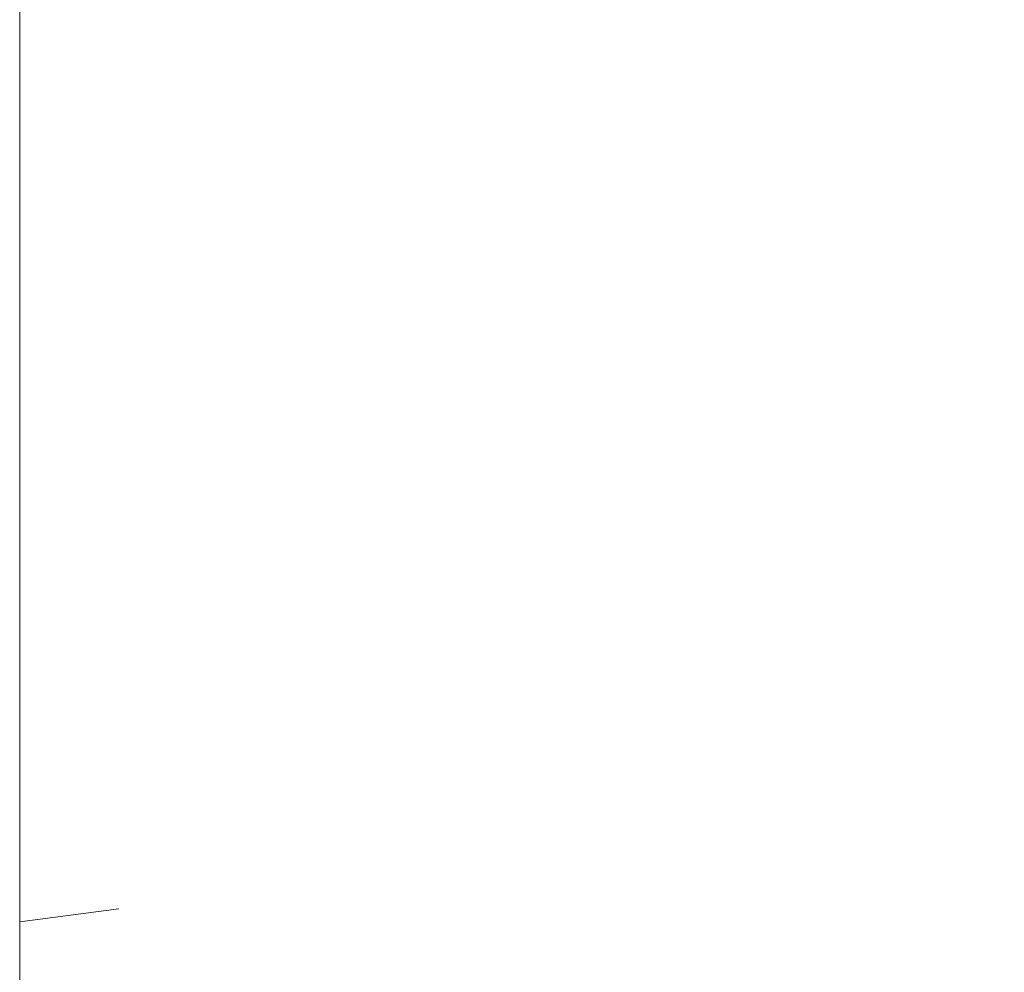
# Model space of a CAD drawing. Header units: millimetres. Extents: x 786 to 42540, y -7760 to 3796.
# Tile 79 of 256: x 20635 to 20701, y -5742 to -5678. Entities that reach past the tile are written whole.
import ezdxf

# ---------------------------------------------------------------- set-up
doc = ezdxf.new("R2010")
doc.units = ezdxf.units.MM
doc.layers.add('A-DETL-GENF', color=7, linetype='Continuous', lineweight=13)
doc.layers.add('A-FLOR-PATT', color=7, linetype='Continuous', lineweight=25)

# ---------------------------------------------------------------- blocks, each defined once
blk = doc.blocks.new('Линия разрыва - М 1_50-7673839-Разрез по Рампе Р1_фрагмент пола')
at = {"layer": 'A-DETL-GENF', "lineweight": 5}
blk.add_line((61994.539, -6275), (61994.539, -3975), dxfattribs=at)

msp = doc.modelspace()

# ---------------------------------------------------------------- hatches: boundary and pattern name
at = {"layer": 'A-FLOR-PATT', "lineweight": 5}
h = msp.add_hatch(dxfattribs=at)
h.set_pattern_fill('FP_10', color=256, style=0, pattern_type=2)
h.set_pattern_definition([(50, (48694.2, -5700), (291.4942, -25.5022), [30.48, -335.28]), (355, (48694.2, -5700), (-56.389, 305.691), [24.384, -268.224]), (100.451, (48718.5, -5702.12), (235.108, 280.1865), [25.904, -284.944]), (46.184, (48694.2, -5618.72), (433.727, -67.2684), [45.72, -502.92]), (96.636, (48730.35, -5624.33), (379.844, 395.8845), [38.856, -427.416]), (351.184, (48694.2, -5618.7), (379.848, 395.881), [36.576, -402.336]), (21, (48734.85, -5639.04), (242.5828, -163.624), [30.48, -335.28]), (326, (48734.85, -5639.04), (98.883, 294.701), [24.384, -268.224]), (71.451, (48755.06, -5652.68), (341.4672, 131.074), [25.904, -284.944]), (37.5, (48694.21, -5700), (4.9419, 135.28833), [13.411, -251.562, 13.411, -258.877, -269.24]), (37.5, (48694.21, -5700), (4.9419, 135.28833), [-537.261, 13.411, -255.829]), (7.5, (48694.21, -5700), (106.9117, 160.2891), [13.411, -141.834, 13.411, -245.466, -102.616]), (7.5, (48694.21, -5700), (106.9117, 160.2891), [-414.122, 13.411, -89.205]), (327.5, (48603.58, -5700), (216.9455, -9.16625), [13.411, -88.189, 13.411, -303.581, -420.624]), (327.5, (48603.58, -5700), (216.9455, -9.16625), [-418.592, 13.411, -407.213]), (317.5, (48562.94, -5700), (237.0069, 40.6827), [13.411, -118.669, 13.411, -197.104, -298.704]), (317.5, (48562.94, -5700), (237.0069, 40.6827), [-342.595, 13.411, -285.293])])
h.paths.add_polyline_path([(22284.271, -5746), (22284.271, -5618.445), (21296.365, -5627.592), (20634.81, -5627.592), (20634.81, -5746), (21808.478, -5746)])

# ---------------------------------------------------------------- block references
at = {"layer": 'A-DETL-GENF'}
msp.add_blockref('Линия разрыва - М 1_50-7673839-Разрез по Рампе Р1_фрагмент пола', (-41359.729, 0), dxfattribs=at)

doc.saveas('drawing.dxf')
